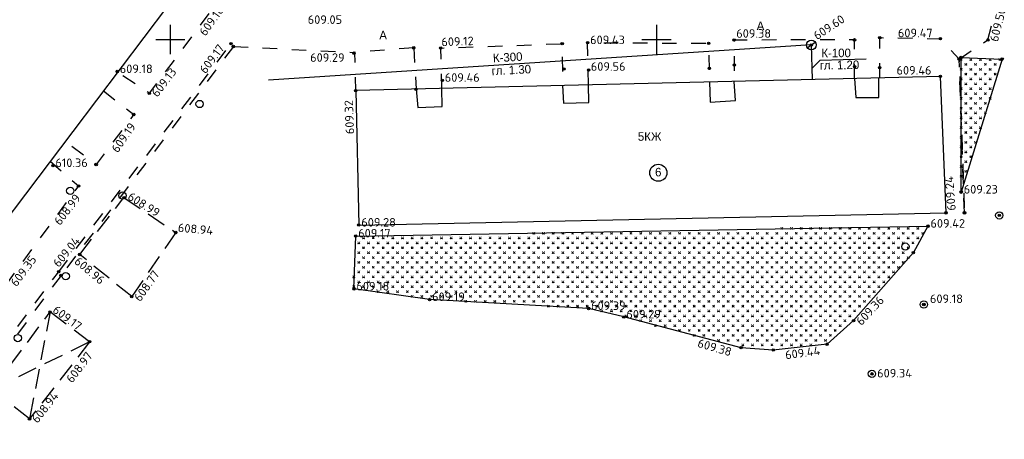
# Model space of a CAD drawing. Header units: metres. Extents: x 550378 to 551400, y 4595394 to 4596257.
# Tile 15 of 43: x 550735 to 550836, y 4595659 to 4595702. Entities that reach past the tile are written whole.
import ezdxf

# ---------------------------------------------------------------- set-up
doc = ezdxf.new("R2010")
doc.units = ezdxf.units.M
doc.header["$PDMODE"] = 32
doc.header["$PDSIZE"] = 0.25
doc.linetypes.add('Д_ТРОТ_ТРУБА', pattern=[3, 1.5, -1.5])
doc.linetypes.add('НАВЕС_ОПОРЫ', pattern=[3, 2, -1])
for name, color, linetype in [('(001) Сетка', 92, 'Continuous'), ('(003) Пункты', 7, 'Continuous'), ('(007) Здания', 7, 'Continuous'), ('(011) Колодцы', 7, 'Continuous'), ('(017) Канализация', 32, 'KANALIS_K_1'), ('(025) Дорога', 7, 'Continuous'), ('(036) Растительность', 7, 'Continuous'), ('(038) Деревья', 7, 'Continuous')]:
    doc.layers.add(name, color=color, linetype=linetype)
doc.styles.add('BM-431', font='txt')
doc.styles.add('D-431', font='txt')
doc.styles.add('P-131', font='txt')
doc.styles.add('S', font='txtwr', dxfattribs={"oblique": 15})
doc.styles.get("Standard").update_dxf_attribs({"font": 'simplex.shx'})
doc.linetypes.add('KANALIS_K', pattern='A,1,["<",Standard,S=1.8,R=0,X=-0.9,Y=-0.9],3,-1,["К",Standard,S=1.8,R=0,X=-0.9,Y=-0.9],-1,10', length=16)
doc.linetypes.add('KANALIS_K_1', pattern='A,1,[">",Standard,S=1.8,R=0,X=-0.9,Y=-0.9],3,-1,["К",Standard,S=1.8,R=0,X=-0.9,Y=-0.9],-1,10', length=16)
doc.linetypes.add('KANALIS_KN', pattern='A,1,["<",Standard,S=1.8,R=0,X=-0.9,Y=-0.9],3,-1,["КН",Standard,S=1.8,R=0,X=-0.9,Y=-0.9],-3,10', length=18)

# ---------------------------------------------------------------- blocks, each defined once
blk = doc.blocks.new('1_416')
at = {"linetype": 'Continuous', "lineweight": 0}
h = blk.add_hatch(color=7, dxfattribs=at)
edge = h.paths.add_edge_path()
edge.add_arc((-0.4, 0.19), 0.075, 0, 360)
h = blk.add_hatch(color=7, dxfattribs=at)
edge = h.paths.add_edge_path()
edge.add_arc((0.45, 0.19), 0.075, 0, 360)
at = {"color": 7, "linetype": 'Continuous', "lineweight": 0, "flags": 128}
blk.add_lwpolyline([(-0.48, 1.12), (0.02, 0.12), (0.52, 1.12)], dxfattribs=at)
at = {"color": 7, "linetype": 'Continuous', "lineweight": 0}
for centre in [(-0.4, 0.19), (0.45, 0.19)]:
    blk.add_circle(centre, 0.075, dxfattribs=at)
blk = doc.blocks.new('I01171')
blk.add_line((-0.722283, 0.697501), (0.702286, -0.69785))
blk.add_circle((0, 0), 1)
at = {"color": 4, "style": 'S', "oblique": 15}
blk.add_attdef('Z', (1.616431, -1.093486), '', height=2, dxfattribs=at)
blk = doc.blocks.new('d')
at = {"layer": '(038) Деревья'}
blk.add_ellipse((0, 0), major_axis=(0.265, 0.265), ratio=1, start_param=5.497787, end_param=11.780972, dxfattribs=at)

msp = doc.modelspace()

# ---------------------------------------------------------------- linework, layer by layer
at = {"layer": '(001) Сетка'}
for p, q in [((550750, 4595701.5), (550750, 4595698.5)), ((550800, 4595701.5), (550800, 4595698.5)), ((550748.5, 4595700), (550751.5, 4595700)), ((550798.5, 4595700), (550801.5, 4595700))]:
    msp.add_line(p, q, dxfattribs=at)
at = {"layer": '(003) Пункты', "color": 7}
for p in [(550807.98, 4595699.94, 609.38), (550820.36, 4595699.96, 609.46), (550822.96, 4595700.19, 609.43), (550829.19, 4595700.08, 609.47), (550834.08, 4595699.96, 609.5), (550756.25, 4595699.56, 609.17), (550756.49, 4595699.28, 609.14), (550775.03, 4595699.14, 609.35), (550777.81, 4595699.12, 609.12), (550790.3, 4595699.56, 609.42), (550792.91, 4595699.67, 609.43), (550805.35, 4595699.61, 609.4), (550815.91, 4595699.44, 612.07), (550815.91, 4595699.44, 609.59), (550768.88, 4595698.59, 609.29), (550831.12, 4595697.99, 609.53), (550831.32, 4595698.15, 609.5), (550835.54, 4595697.98, 609.58), (550790.49, 4595696.97, 609.41), (550793.02, 4595696.87, 609.56), (550805.43, 4595697.03, 609.52), (550808.01, 4595697.38, 609.41), (550820.37, 4595697.2, 609.48), (550822.94, 4595697.1, 609.49), (550744.54, 4595696.71, 609.18), (550829.19, 4595696.21, 609.46), (550775.27, 4595694.87, 609.4), (550777.96, 4595695.8, 609.46), (550747.84, 4595694.47, 609.13), (550769.06, 4595694.75, 609.32), (550746.23, 4595692.29, 609.19), (550737.93, 4595687.04, 610.36), (550742.37, 4595687.15, 609.14), (550740.56, 4595684.95, 608.99), (550745.23, 4595683.75, 608.99), (550831.33, 4595684.31, 609.23), (550829.78, 4595682.18, 609.24), (550831.67, 4595682.18, 609.29), (550835.25, 4595681.92, 609.11), (550769.38, 4595680.92, 609.28), (550827.91, 4595680.81, 609.42), (550750.56, 4595680.16, 608.94), (550769.06, 4595679.8, 609.17), (550740.68, 4595677.9, 608.96), (550826.41, 4595678.09, 609.16), (550738.52, 4595676.13, 609.04), (550738.76, 4595675.74, 609.06), (550746.03, 4595673.57, 608.77), (550768.88, 4595674.36, 609.18), (550776.66, 4595673.27, 609.19), (550827.49, 4595672.76, 609.18), (550737.63, 4595671.99, 609.18), (550793.01, 4595672.35, 609.39), (550796.64, 4595671.48, 609.29), (550820.26, 4595671.11, 609.36), (550741.7, 4595668.94, 608.98), (550817.54, 4595668.68, 609.44), (550808.7, 4595668.32, 609.38), (550812.01, 4595668.08, 609.43), (550822.15, 4595665.63, 609.34), (550735.52, 4595661.01, 608.94)]:
    msp.add_point(p, dxfattribs=at)
at = {"layer": '(007) Здания', "flags": 128}
for points in [[(550722.93, 4595668.01), (550752.17, 4595706.69), (550761.33, 4595718.25), (550760.35, 4595719), (550762.03, 4595721.15), (550752.05, 4595729.58), (550750.06, 4595727.23)], [(550769.38, 4595680.92), (550829.78, 4595682.18), (550829.19, 4595696.21), (550769.06, 4595694.75), (550769.38, 4595680.92)], [(550820.35, 4595696), (550820.48, 4595694.03), (550822.86, 4595694.02), (550822.87, 4595696.05)], [(550775.27, 4595694.9), (550775.44, 4595693.02), (550777.97, 4595693.11), (550777.92, 4595694.96)], [(550790.32, 4595695.26), (550790.43, 4595693.44), (550793.04, 4595693.51), (550793, 4595695.33)], [(550805.44, 4595695.63), (550805.51, 4595693.57), (550808.13, 4595693.73), (550808, 4595695.69)]]:
    msp.add_lwpolyline(points, dxfattribs=at)
at = {"layer": '(007) Здания', "linetype": 'НАВЕС_ОПОРЫ'}
msp.add_lwpolyline([(550746.03, 4595673.57), (550740.68, 4595677.9), (550745.23, 4595683.75), (550750.56, 4595680.16)], close=True, dxfattribs=at)
msp.add_lwpolyline([(550731.71, 4595664.05), (550741.7, 4595668.94), (550735.52, 4595661.01), (550731.71, 4595664.05), (550737.63, 4595671.99), (550735.52, 4595661.01)], dxfattribs=at)
at = {"layer": '(007) Здания', "linetype": 'НАВЕС_ОПОРЫ', "flags": 128}
msp.add_lwpolyline([(550741.7, 4595668.94), (550737.63, 4595671.99)], dxfattribs=at)
at = {"layer": '(007) Здания'}
msp.add_circle((550800.18, 4595686.3), 0.88, dxfattribs=at)
at = {"layer": '(017) Канализация', "linetype": 'KANALIS_K', "flags": 128}
msp.add_lwpolyline([(550815.91, 4595699.44), (550760.08, 4595695.81)], dxfattribs=at)
at = {"layer": '(017) Канализация', "linetype": 'KANALIS_KN', "flags": 128}
msp.add_lwpolyline([(550815.91, 4595699.44), (550816, 4595695.89)], dxfattribs=at)
at = {"layer": '(017) Канализация', "color": 0, "linetype": 'Continuous', "ltscale": 0.5, "flags": 128}
msp.add_lwpolyline([(550815.97, 4595697.03), (550816.84, 4595697.86), (550821.57, 4595698.01)], dxfattribs=at)
at = {"layer": '(025) Дорога', "linetype": 'Д_ТРОТ_ТРУБА', "flags": 128}
for points in [[(550834.08, 4595699.96), (550839.24, 4595720.52)], [(550752.22, 4595706.76), (550755.26, 4595704.4), (550747.84, 4595694.47), (550744.57, 4595696.64)], [(550822.96, 4595696.06), (550822.96, 4595700.19), (550829.19, 4595700.08), (550831.12, 4595697.99), (550831.67, 4595682.18)], [(550738.52, 4595676.13), (550756.25, 4595699.56)], [(550756.49, 4595699.28), (550738.76, 4595675.74)], [(550756.49, 4595699.28), (550768.94, 4595698.66), (550769.03, 4595694.74)], [(550775.03, 4595699.14), (550768.94, 4595698.66)], [(550775.03, 4595699.14), (550775.27, 4595694.9)], [(550777.91, 4595694.96), (550777.81, 4595699.12), (550790.3, 4595699.56), (550790.32, 4595695.26)], [(550793, 4595695.33), (550792.91, 4595699.67), (550805.35, 4595699.61), (550805.44, 4595695.63)], [(550820.35, 4595696), (550820.36, 4595699.96), (550807.98, 4595699.94), (550808, 4595695.69)], [(550831.12, 4595697.99), (550834.08, 4595699.96)], [(550831.67, 4595682.18), (550831.12, 4595697.99)], [(550743.11, 4595694.71), (550746.23, 4595692.29), (550742.37, 4595687.15), (550739.19, 4595689.52)], [(550737.65, 4595687.49), (550740.56, 4595684.95), (550733.25, 4595675.02), (550730, 4595677.36)], [(550710.98, 4595639.23), (550738.52, 4595676.13)], [(550738.76, 4595675.74), (550711.39, 4595638.96)]]:
    msp.add_lwpolyline(points, dxfattribs=at)
for points in [[(550831.33, 4595684.31), (550831.32, 4595698.15), (550835.54, 4595697.98)], [(550776.66, 4595673.27), (550768.88, 4595674.36), (550769.06, 4595679.8), (550827.91, 4595680.81), (550826.41, 4595678.09), (550820.26, 4595671.11), (550817.54, 4595668.68), (550812.01, 4595668.08), (550808.7, 4595668.32), (550796.64, 4595671.48), (550793.01, 4595672.35)]]:
    msp.add_lwpolyline(points, close=True)

# ---------------------------------------------------------------- block references
at = {"layer": '(011) Колодцы', "color": 30, "true_color": 0xf8991e, "xscale": 0.4999999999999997, "yscale": 0.4999999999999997, "zscale": 0.4999999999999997, "rotation": 78.81957851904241}
msp.add_blockref('I01171', (550815.91, 4595699.44, 609.59), dxfattribs=at)
at = {"layer": '(036) Растительность', "lineweight": 0, "xscale": 0.2, "yscale": 0.2}
for p in [(550831.31, 4595697.83), (550832.31, 4595697.83), (550833.31, 4595697.83), (550834.31, 4595697.83), (550835.31, 4595697.83), (550831.31, 4595696.83), (550831.81, 4595697.33), (550832.31, 4595696.83), (550832.81, 4595697.33), (550833.31, 4595696.83), (550833.81, 4595697.33), (550834.31, 4595696.83), (550834.81, 4595697.33), (550831.31, 4595695.83), (550831.81, 4595696.33), (550832.31, 4595695.83), (550832.81, 4595696.33), (550833.31, 4595695.83), (550833.81, 4595696.33), (550834.31, 4595695.83), (550834.81, 4595696.33), (550831.31, 4595694.83), (550831.81, 4595695.33), (550832.31, 4595694.83), (550832.81, 4595695.33), (550833.31, 4595694.83), (550833.81, 4595695.33), (550834.31, 4595694.83), (550831.31, 4595693.83), (550831.81, 4595694.33), (550832.31, 4595693.83), (550832.81, 4595694.33), (550833.31, 4595693.83), (550833.81, 4595694.33), (550834.31, 4595693.83), (550831.31, 4595692.83), (550831.81, 4595693.33), (550832.31, 4595692.83), (550832.81, 4595693.33), (550833.31, 4595692.83), (550833.81, 4595693.33), (550831.31, 4595691.83), (550831.81, 4595692.33), (550832.31, 4595691.83), (550832.81, 4595692.33), (550833.31, 4595691.83), (550833.81, 4595692.33), (550831.31, 4595690.83), (550831.81, 4595691.33), (550832.31, 4595690.83), (550832.81, 4595691.33), (550833.31, 4595690.83), (550831.31, 4595689.83), (550831.81, 4595690.33), (550832.31, 4595689.83), (550832.81, 4595690.33), (550831.31, 4595688.83), (550831.81, 4595689.33), (550832.31, 4595688.83), (550832.81, 4595689.33), (550831.31, 4595687.83), (550831.81, 4595688.33), (550832.31, 4595687.83), (550831.31, 4595686.83), (550831.81, 4595687.33), (550831.31, 4595685.83), (550831.81, 4595686.33), (550787.37, 4595679.98), (550788.37, 4595679.98), (550789.37, 4595679.98), (550790.37, 4595679.98), (550791.37, 4595679.98), (550792.37, 4595679.98), (550793.37, 4595679.98), (550794.37, 4595679.98), (550795.37, 4595679.98), (550796.37, 4595679.98), (550797.37, 4595679.98), (550798.37, 4595679.98), (550799.37, 4595679.98), (550800.37, 4595679.98), (550801.37, 4595679.98), (550802.37, 4595679.98), (550803.37, 4595679.98), (550804.37, 4595679.98), (550805.37, 4595679.98), (550806.37, 4595679.98), (550807.37, 4595679.98), (550808.37, 4595679.98), (550809.37, 4595679.98), (550810.37, 4595679.98), (550811.37, 4595679.98), (550812.37, 4595679.98), (550812.87, 4595680.48), (550813.37, 4595679.98), (550813.87, 4595680.48), (550814.37, 4595679.98), (550814.87, 4595680.48), (550815.37, 4595679.98), (550815.87, 4595680.48), (550816.37, 4595679.98), (550816.87, 4595680.48), (550817.37, 4595679.98), (550817.87, 4595680.48), (550818.37, 4595679.98), (550818.87, 4595680.48), (550819.37, 4595679.98), (550819.87, 4595680.48), (550820.37, 4595679.98), (550820.87, 4595680.48), (550821.37, 4595679.98), (550821.87, 4595680.48), (550822.37, 4595679.98), (550822.87, 4595680.48), (550823.37, 4595679.98), (550823.87, 4595680.48), (550824.37, 4595679.98), (550824.87, 4595680.48), (550825.37, 4595679.98), (550825.87, 4595680.48), (550826.37, 4595679.98), (550826.87, 4595680.48), (550827.37, 4595679.98), (550769.37, 4595678.98), (550769.87, 4595679.48), (550770.37, 4595678.98), (550770.87, 4595679.48), (550771.37, 4595678.98), (550771.87, 4595679.48), (550772.37, 4595678.98), (550772.87, 4595679.48), (550773.37, 4595678.98), (550773.87, 4595679.48), (550774.37, 4595678.98), (550774.87, 4595679.48), (550775.37, 4595678.98), (550775.87, 4595679.48), (550776.37, 4595678.98), (550776.87, 4595679.48), (550777.37, 4595678.98), (550777.87, 4595679.48), (550778.37, 4595678.98), (550778.87, 4595679.48), (550779.37, 4595678.98), (550779.87, 4595679.48), (550780.37, 4595678.98), (550780.87, 4595679.48), (550781.37, 4595678.98), (550781.87, 4595679.48), (550782.37, 4595678.98), (550782.87, 4595679.48), (550783.37, 4595678.98), (550783.87, 4595679.48), (550784.37, 4595678.98), (550784.87, 4595679.48), (550785.37, 4595678.98), (550785.87, 4595679.48), (550786.37, 4595678.98), (550786.87, 4595679.48), (550787.37, 4595678.98), (550787.87, 4595679.48), (550788.37, 4595678.98), (550788.87, 4595679.48), (550789.37, 4595678.98), (550789.87, 4595679.48), (550790.37, 4595678.98), (550790.87, 4595679.48), (550791.37, 4595678.98), (550791.87, 4595679.48), (550792.37, 4595678.98), (550792.87, 4595679.48), (550793.37, 4595678.98), (550793.87, 4595679.48), (550794.37, 4595678.98), (550794.87, 4595679.48), (550795.37, 4595678.98), (550795.87, 4595679.48), (550796.37, 4595678.98), (550796.87, 4595679.48), (550797.37, 4595678.98), (550797.87, 4595679.48), (550798.37, 4595678.98), (550798.87, 4595679.48), (550799.37, 4595678.98), (550799.87, 4595679.48), (550800.37, 4595678.98), (550800.87, 4595679.48), (550801.37, 4595678.98), (550801.87, 4595679.48), (550802.37, 4595678.98), (550802.87, 4595679.48), (550803.37, 4595678.98), (550803.87, 4595679.48), (550804.37, 4595678.98), (550804.87, 4595679.48), (550805.37, 4595678.98), (550805.87, 4595679.48), (550806.37, 4595678.98), (550806.87, 4595679.48), (550807.37, 4595678.98), (550807.87, 4595679.48), (550808.37, 4595678.98), (550808.87, 4595679.48), (550809.37, 4595678.98), (550809.87, 4595679.48), (550810.37, 4595678.98), (550810.87, 4595679.48), (550811.37, 4595678.98), (550811.87, 4595679.48), (550812.37, 4595678.98), (550812.87, 4595679.48), (550813.37, 4595678.98), (550813.87, 4595679.48), (550814.37, 4595678.98), (550814.87, 4595679.48), (550815.37, 4595678.98), (550815.87, 4595679.48), (550816.37, 4595678.98), (550816.87, 4595679.48), (550817.37, 4595678.98), (550817.87, 4595679.48), (550818.37, 4595678.98), (550818.87, 4595679.48), (550819.37, 4595678.98), (550819.87, 4595679.48), (550820.37, 4595678.98), (550820.87, 4595679.48), (550821.37, 4595678.98), (550821.87, 4595679.48), (550822.37, 4595678.98), (550822.87, 4595679.48), (550823.37, 4595678.98), (550823.87, 4595679.48), (550824.37, 4595678.98), (550824.87, 4595679.48), (550825.37, 4595678.98), (550825.87, 4595679.48), (550826.37, 4595678.98), (550826.87, 4595679.48), (550769.37, 4595677.98), (550769.87, 4595678.48), (550769.87, 4595677.48), (550770.37, 4595677.98), (550770.87, 4595678.48), (550770.87, 4595677.48), (550771.37, 4595677.98), (550771.87, 4595678.48), (550771.87, 4595677.48), (550772.37, 4595677.98), (550772.87, 4595678.48), (550772.87, 4595677.48), (550773.37, 4595677.98), (550773.87, 4595678.48), (550773.87, 4595677.48), (550774.37, 4595677.98), (550774.87, 4595678.48), (550774.87, 4595677.48), (550775.37, 4595677.98), (550775.87, 4595678.48), (550775.87, 4595677.48), (550776.37, 4595677.98), (550776.87, 4595678.48), (550776.87, 4595677.48), (550777.37, 4595677.98), (550777.87, 4595678.48), (550777.87, 4595677.48), (550778.37, 4595677.98), (550778.87, 4595678.48), (550778.87, 4595677.48), (550779.37, 4595677.98), (550779.87, 4595678.48), (550779.87, 4595677.48), (550780.37, 4595677.98), (550780.87, 4595678.48), (550780.87, 4595677.48), (550781.37, 4595677.98), (550781.87, 4595678.48), (550781.87, 4595677.48), (550782.37, 4595677.98), (550782.87, 4595678.48), (550782.87, 4595677.48), (550783.37, 4595677.98), (550783.87, 4595678.48), (550783.87, 4595677.48), (550784.37, 4595677.98), (550784.87, 4595678.48), (550784.87, 4595677.48), (550785.37, 4595677.98), (550785.87, 4595678.48), (550785.87, 4595677.48), (550786.37, 4595677.98), (550786.87, 4595678.48), (550786.87, 4595677.48), (550787.37, 4595677.98), (550787.87, 4595678.48), (550787.87, 4595677.48), (550788.37, 4595677.98), (550788.87, 4595678.48), (550788.87, 4595677.48), (550789.37, 4595677.98), (550789.87, 4595678.48), (550789.87, 4595677.48), (550790.37, 4595677.98), (550790.87, 4595678.48), (550790.87, 4595677.48), (550791.37, 4595677.98), (550791.87, 4595678.48), (550791.87, 4595677.48), (550792.37, 4595677.98), (550792.87, 4595678.48), (550792.87, 4595677.48), (550793.37, 4595677.98), (550793.87, 4595678.48), (550793.87, 4595677.48), (550794.37, 4595677.98), (550794.87, 4595678.48), (550794.87, 4595677.48), (550795.37, 4595677.98), (550795.87, 4595678.48), (550795.87, 4595677.48), (550796.37, 4595677.98), (550796.87, 4595678.48), (550796.87, 4595677.48), (550797.37, 4595677.98), (550797.87, 4595678.48), (550797.87, 4595677.48), (550798.37, 4595677.98), (550798.87, 4595678.48), (550798.87, 4595677.48), (550799.37, 4595677.98), (550799.87, 4595678.48), (550799.87, 4595677.48), (550800.37, 4595677.98), (550800.87, 4595678.48), (550800.87, 4595677.48), (550801.37, 4595677.98), (550801.87, 4595678.48), (550801.87, 4595677.48), (550802.37, 4595677.98), (550802.87, 4595678.48), (550802.87, 4595677.48), (550803.37, 4595677.98), (550803.87, 4595678.48), (550803.87, 4595677.48), (550804.37, 4595677.98), (550804.87, 4595678.48), (550804.87, 4595677.48), (550805.37, 4595677.98), (550805.87, 4595678.48), (550805.87, 4595677.48), (550806.37, 4595677.98), (550806.87, 4595678.48), (550806.87, 4595677.48), (550807.37, 4595677.98), (550807.87, 4595678.48), (550807.87, 4595677.48), (550808.37, 4595677.98), (550808.87, 4595678.48), (550808.87, 4595677.48), (550809.37, 4595677.98), (550809.87, 4595678.48), (550809.87, 4595677.48), (550810.37, 4595677.98), (550810.87, 4595678.48), (550810.87, 4595677.48), (550811.37, 4595677.98), (550811.87, 4595678.48), (550811.87, 4595677.48), (550812.37, 4595677.98), (550812.87, 4595678.48), (550812.87, 4595677.48), (550813.37, 4595677.98), (550813.87, 4595678.48), (550813.87, 4595677.48), (550814.37, 4595677.98), (550814.87, 4595678.48), (550814.87, 4595677.48), (550815.37, 4595677.98), (550815.87, 4595678.48), (550815.87, 4595677.48), (550816.37, 4595677.98), (550816.87, 4595678.48), (550816.87, 4595677.48), (550817.37, 4595677.98), (550817.87, 4595678.48), (550817.87, 4595677.48), (550818.37, 4595677.98), (550818.87, 4595678.48), (550818.87, 4595677.48), (550819.37, 4595677.98), (550819.87, 4595678.48), (550819.87, 4595677.48), (550820.37, 4595677.98), (550820.87, 4595678.48), (550820.87, 4595677.48), (550821.37, 4595677.98), (550821.87, 4595678.48), (550821.87, 4595677.48), (550822.37, 4595677.98), (550822.87, 4595678.48), (550822.87, 4595677.48), (550823.37, 4595677.98), (550823.87, 4595678.48), (550823.87, 4595677.48), (550824.37, 4595677.98), (550824.87, 4595678.48), (550824.87, 4595677.48), (550825.37, 4595677.98), (550825.87, 4595678.48), (550825.87, 4595677.48), (550826.37, 4595677.98), (550769.37, 4595676.98), (550769.87, 4595676.48), (550770.37, 4595676.98), (550770.87, 4595676.48), (550771.37, 4595676.98), (550771.87, 4595676.48), (550772.37, 4595676.98), (550772.87, 4595676.48), (550773.37, 4595676.98), (550773.87, 4595676.48), (550774.37, 4595676.98), (550774.87, 4595676.48), (550775.37, 4595676.98), (550775.87, 4595676.48), (550776.37, 4595676.98), (550776.87, 4595676.48), (550777.37, 4595676.98), (550777.87, 4595676.48), (550778.37, 4595676.98), (550778.87, 4595676.48), (550779.37, 4595676.98), (550779.87, 4595676.48), (550780.37, 4595676.98), (550780.87, 4595676.48), (550781.37, 4595676.98), (550781.87, 4595676.48), (550782.37, 4595676.98), (550782.87, 4595676.48), (550783.37, 4595676.98), (550783.87, 4595676.48), (550784.37, 4595676.98), (550784.87, 4595676.48), (550785.37, 4595676.98), (550785.87, 4595676.48), (550786.37, 4595676.98), (550786.87, 4595676.48), (550787.37, 4595676.98), (550787.87, 4595676.48), (550788.37, 4595676.98), (550788.87, 4595676.48), (550789.37, 4595676.98), (550789.87, 4595676.48), (550790.37, 4595676.98), (550790.87, 4595676.48), (550791.37, 4595676.98), (550791.87, 4595676.48), (550792.37, 4595676.98), (550792.87, 4595676.48), (550793.37, 4595676.98), (550793.87, 4595676.48), (550794.37, 4595676.98), (550794.87, 4595676.48), (550795.37, 4595676.98), (550795.87, 4595676.48), (550796.37, 4595676.98), (550796.87, 4595676.48), (550797.37, 4595676.98), (550797.87, 4595676.48), (550798.37, 4595676.98), (550798.87, 4595676.48), (550799.37, 4595676.98), (550799.87, 4595676.48), (550800.37, 4595676.98), (550800.87, 4595676.48), (550801.37, 4595676.98), (550801.87, 4595676.48), (550802.37, 4595676.98), (550802.87, 4595676.48), (550803.37, 4595676.98), (550803.87, 4595676.48), (550804.37, 4595676.98), (550804.87, 4595676.48), (550805.37, 4595676.98), (550805.87, 4595676.48), (550806.37, 4595676.98), (550806.87, 4595676.48), (550807.37, 4595676.98), (550807.87, 4595676.48), (550808.37, 4595676.98), (550808.87, 4595676.48), (550809.37, 4595676.98), (550809.87, 4595676.48), (550810.37, 4595676.98), (550810.87, 4595676.48), (550811.37, 4595676.98), (550811.87, 4595676.48), (550812.37, 4595676.98), (550812.87, 4595676.48), (550813.37, 4595676.98), (550813.87, 4595676.48), (550814.37, 4595676.98), (550814.87, 4595676.48), (550815.37, 4595676.98), (550815.87, 4595676.48), (550816.37, 4595676.98), (550816.87, 4595676.48), (550817.37, 4595676.98), (550817.87, 4595676.48), (550818.37, 4595676.98), (550818.87, 4595676.48), (550819.37, 4595676.98), (550819.87, 4595676.48), (550820.37, 4595676.98), (550820.87, 4595676.48), (550821.37, 4595676.98), (550821.87, 4595676.48), (550822.37, 4595676.98), (550822.87, 4595676.48), (550823.37, 4595676.98), (550823.87, 4595676.48), (550824.37, 4595676.98), (550824.87, 4595676.48), (550825.37, 4595676.98), (550768.87, 4595675.48), (550769.37, 4595675.98), (550769.87, 4595675.48), (550770.37, 4595675.98), (550770.87, 4595675.48), (550771.37, 4595675.98), (550771.87, 4595675.48), (550772.37, 4595675.98), (550772.87, 4595675.48), (550773.37, 4595675.98), (550773.87, 4595675.48), (550774.37, 4595675.98), (550774.87, 4595675.48), (550775.37, 4595675.98), (550775.87, 4595675.48), (550776.37, 4595675.98), (550776.87, 4595675.48), (550777.37, 4595675.98), (550777.87, 4595675.48), (550778.37, 4595675.98), (550778.87, 4595675.48), (550779.37, 4595675.98), (550779.87, 4595675.48), (550780.37, 4595675.98), (550780.87, 4595675.48), (550781.37, 4595675.98), (550781.87, 4595675.48), (550782.37, 4595675.98), (550782.87, 4595675.48), (550783.37, 4595675.98), (550783.87, 4595675.48), (550784.37, 4595675.98), (550784.87, 4595675.48), (550785.37, 4595675.98), (550785.87, 4595675.48), (550786.37, 4595675.98), (550786.87, 4595675.48), (550787.37, 4595675.98), (550787.87, 4595675.48), (550788.37, 4595675.98), (550788.87, 4595675.48), (550789.37, 4595675.98), (550789.87, 4595675.48), (550790.37, 4595675.98), (550790.87, 4595675.48), (550791.37, 4595675.98), (550791.87, 4595675.48), (550792.37, 4595675.98), (550792.87, 4595675.48), (550793.37, 4595675.98), (550793.87, 4595675.48), (550794.37, 4595675.98), (550794.87, 4595675.48), (550795.37, 4595675.98), (550795.87, 4595675.48), (550796.37, 4595675.98), (550796.87, 4595675.48), (550797.37, 4595675.98), (550797.87, 4595675.48), (550798.37, 4595675.98), (550798.87, 4595675.48), (550799.37, 4595675.98), (550799.87, 4595675.48), (550800.37, 4595675.98), (550800.87, 4595675.48), (550801.37, 4595675.98), (550801.87, 4595675.48), (550802.37, 4595675.98), (550802.87, 4595675.48), (550803.37, 4595675.98), (550803.87, 4595675.48), (550804.37, 4595675.98), (550804.87, 4595675.48), (550805.37, 4595675.98), (550805.87, 4595675.48), (550806.37, 4595675.98), (550806.87, 4595675.48), (550807.87, 4595675.48), (550808.37, 4595675.98), (550808.87, 4595675.48), (550809.37, 4595675.98), (550809.87, 4595675.48), (550810.37, 4595675.98), (550810.87, 4595675.48), (550811.37, 4595675.98), (550811.87, 4595675.48), (550812.37, 4595675.98), (550812.87, 4595675.48), (550813.37, 4595675.98), (550813.87, 4595675.48), (550814.37, 4595675.98), (550814.87, 4595675.48), (550815.37, 4595675.98), (550815.87, 4595675.48), (550816.37, 4595675.98), (550816.87, 4595675.48), (550817.37, 4595675.98), (550817.87, 4595675.48), (550818.37, 4595675.98), (550818.87, 4595675.48), (550819.37, 4595675.98), (550819.87, 4595675.48), (550820.37, 4595675.98), (550820.87, 4595675.48), (550821.37, 4595675.98), (550821.87, 4595675.48), (550822.37, 4595675.98), (550822.87, 4595675.48), (550823.37, 4595675.98), (550823.87, 4595675.48), (550824.37, 4595675.98), (550768.87, 4595674.48), (550769.37, 4595674.98), (550769.87, 4595674.48), (550770.37, 4595674.98), (550770.87, 4595674.48), (550771.37, 4595674.98), (550771.87, 4595674.48), (550772.37, 4595674.98), (550772.87, 4595674.48), (550773.37, 4595674.98), (550773.87, 4595674.48), (550774.37, 4595674.98), (550774.87, 4595674.48), (550775.37, 4595674.98), (550775.87, 4595674.48), (550776.37, 4595674.98), (550776.87, 4595674.48), (550777.37, 4595674.98), (550777.87, 4595674.48), (550778.37, 4595674.98), (550778.87, 4595674.48), (550779.37, 4595674.98), (550779.87, 4595674.48), (550780.37, 4595674.98), (550780.87, 4595674.48), (550781.37, 4595674.98), (550781.87, 4595674.48), (550782.37, 4595674.98), (550782.87, 4595674.48), (550783.37, 4595674.98), (550783.87, 4595674.48), (550784.37, 4595674.98), (550784.87, 4595674.48), (550785.37, 4595674.98), (550785.87, 4595674.48), (550786.37, 4595674.98), (550786.87, 4595674.48), (550787.37, 4595674.98), (550787.87, 4595674.48), (550788.37, 4595674.98), (550788.87, 4595674.48), (550789.37, 4595674.98), (550789.87, 4595674.48), (550790.37, 4595674.98), (550790.87, 4595674.48), (550791.37, 4595674.98), (550791.87, 4595674.48), (550792.37, 4595674.98), (550792.87, 4595674.48), (550793.37, 4595674.98), (550793.87, 4595674.48), (550794.37, 4595674.98), (550794.87, 4595674.48), (550795.37, 4595674.98), (550795.87, 4595674.48), (550796.37, 4595674.98), (550796.87, 4595674.48), (550797.37, 4595674.98), (550797.87, 4595674.48), (550798.37, 4595674.98), (550798.87, 4595674.48), (550799.37, 4595674.98), (550799.87, 4595674.48), (550800.37, 4595674.98), (550800.87, 4595674.48), (550801.37, 4595674.98), (550801.87, 4595674.48), (550802.37, 4595674.98), (550802.87, 4595674.48), (550803.37, 4595674.98), (550803.87, 4595674.48), (550804.37, 4595674.98), (550804.87, 4595674.48), (550805.37, 4595674.98), (550805.87, 4595674.48), (550806.37, 4595674.98), (550807.87, 4595674.48), (550808.37, 4595674.98), (550808.87, 4595674.48), (550809.37, 4595674.98), (550809.87, 4595674.48), (550810.37, 4595674.98), (550810.87, 4595674.48), (550811.37, 4595674.98), (550811.87, 4595674.48), (550812.37, 4595674.98), (550812.87, 4595674.48), (550813.37, 4595674.98), (550813.87, 4595674.48), (550814.37, 4595674.98), (550814.87, 4595674.48), (550815.37, 4595674.98), (550815.87, 4595674.48), (550816.37, 4595674.98), (550816.87, 4595674.48), (550817.37, 4595674.98), (550817.87, 4595674.48), (550818.37, 4595674.98), (550818.87, 4595674.48), (550819.37, 4595674.98), (550819.87, 4595674.48), (550820.37, 4595674.98), (550820.87, 4595674.48), (550821.37, 4595674.98), (550821.87, 4595674.48), (550822.37, 4595674.98), (550822.87, 4595674.48), (550823.37, 4595674.98), (550771.37, 4595673.98), (550772.37, 4595673.98), (550773.37, 4595673.98), (550774.37, 4595673.98), (550774.87, 4595673.48), (550775.37, 4595673.98), (550775.87, 4595673.48), (550776.37, 4595673.98), (550776.87, 4595673.48), (550777.37, 4595673.98), (550777.87, 4595673.48), (550778.37, 4595673.98), (550778.87, 4595673.48), (550779.37, 4595673.98), (550779.87, 4595673.48), (550780.37, 4595673.98), (550780.87, 4595673.48), (550781.37, 4595673.98), (550781.87, 4595673.48), (550782.37, 4595673.98), (550782.87, 4595673.48), (550783.37, 4595673.98), (550783.87, 4595673.48), (550784.37, 4595673.98), (550784.87, 4595673.48), (550785.37, 4595673.98), (550785.87, 4595673.48), (550786.37, 4595673.98), (550786.87, 4595673.48), (550787.37, 4595673.98), (550787.87, 4595673.48), (550788.37, 4595673.98), (550788.87, 4595673.48), (550789.37, 4595673.98), (550789.87, 4595673.48), (550790.37, 4595673.98), (550790.87, 4595673.48), (550791.37, 4595673.98), (550791.87, 4595673.48), (550792.37, 4595673.98), (550792.87, 4595673.48), (550793.37, 4595673.98), (550793.87, 4595673.48), (550794.37, 4595673.98), (550794.87, 4595673.48), (550795.37, 4595673.98), (550795.87, 4595673.48), (550796.37, 4595673.98), (550796.87, 4595673.48), (550797.37, 4595673.98), (550797.87, 4595673.48), (550798.37, 4595673.98), (550798.87, 4595673.48), (550799.37, 4595673.98), (550799.87, 4595673.48), (550800.37, 4595673.98), (550800.87, 4595673.48), (550801.37, 4595673.98), (550801.87, 4595673.48), (550802.37, 4595673.98), (550802.87, 4595673.48), (550803.37, 4595673.98), (550803.87, 4595673.48), (550804.37, 4595673.98), (550804.87, 4595673.48), (550805.37, 4595673.98), (550805.87, 4595673.48), (550806.37, 4595673.98), (550806.87, 4595673.48), (550807.37, 4595673.98), (550807.87, 4595673.48), (550808.37, 4595673.98), (550808.87, 4595673.48), (550809.37, 4595673.98), (550809.87, 4595673.48), (550810.37, 4595673.98), (550810.87, 4595673.48), (550811.37, 4595673.98), (550811.87, 4595673.48), (550812.37, 4595673.98), (550812.87, 4595673.48), (550813.37, 4595673.98), (550813.87, 4595673.48), (550814.37, 4595673.98), (550814.87, 4595673.48), (550815.37, 4595673.98), (550815.87, 4595673.48), (550816.37, 4595673.98), (550816.87, 4595673.48), (550817.37, 4595673.98), (550817.87, 4595673.48), (550818.37, 4595673.98), (550818.87, 4595673.48), (550819.37, 4595673.98), (550819.87, 4595673.48), (550820.37, 4595673.98), (550820.87, 4595673.48), (550821.37, 4595673.98), (550821.87, 4595673.48), (550822.37, 4595673.98), (550780.37, 4595672.98), (550781.37, 4595672.98), (550782.37, 4595672.98), (550783.37, 4595672.98), (550784.37, 4595672.98), (550785.37, 4595672.98), (550786.37, 4595672.98), (550787.37, 4595672.98), (550788.37, 4595672.98), (550788.87, 4595672.48), (550789.37, 4595672.98), (550789.87, 4595672.48), (550790.37, 4595672.98), (550790.87, 4595672.48), (550791.37, 4595672.98), (550791.87, 4595672.48), (550792.37, 4595672.98), (550792.87, 4595672.48), (550793.37, 4595672.98), (550793.87, 4595672.48), (550794.37, 4595672.98), (550794.87, 4595672.48), (550795.37, 4595672.98), (550795.87, 4595672.48), (550796.37, 4595672.98), (550796.87, 4595672.48), (550797.37, 4595672.98), (550797.87, 4595672.48), (550798.37, 4595672.98), (550798.87, 4595672.48), (550799.37, 4595672.98), (550799.87, 4595672.48), (550800.37, 4595672.98), (550800.87, 4595672.48), (550801.37, 4595672.98), (550801.87, 4595672.48), (550802.37, 4595672.98), (550802.87, 4595672.48), (550803.37, 4595672.98), (550803.87, 4595672.48), (550804.37, 4595672.98), (550804.87, 4595672.48), (550805.37, 4595672.98), (550805.87, 4595672.48), (550806.37, 4595672.98), (550806.87, 4595672.48), (550807.37, 4595672.98), (550807.87, 4595672.48), (550808.37, 4595672.98), (550808.87, 4595672.48), (550809.37, 4595672.98), (550809.87, 4595672.48), (550810.37, 4595672.98), (550810.87, 4595672.48), (550811.37, 4595672.98), (550811.87, 4595672.48), (550812.37, 4595672.98), (550812.87, 4595672.48), (550813.37, 4595672.98), (550813.87, 4595672.48), (550814.37, 4595672.98), (550814.87, 4595672.48), (550815.37, 4595672.98), (550815.87, 4595672.48), (550816.37, 4595672.98), (550816.87, 4595672.48), (550817.37, 4595672.98), (550817.87, 4595672.48), (550818.37, 4595672.98), (550818.87, 4595672.48), (550819.37, 4595672.98), (550819.87, 4595672.48), (550820.37, 4595672.98), (550820.87, 4595672.48), (550821.37, 4595672.98), (550794.37, 4595671.98), (550795.37, 4595671.98), (550796.37, 4595671.98), (550796.87, 4595671.48), (550797.37, 4595671.98), (550797.87, 4595671.48), (550798.37, 4595671.98), (550798.87, 4595671.48), (550799.37, 4595671.98), (550799.87, 4595671.48), (550800.37, 4595671.98), (550800.87, 4595671.48), (550801.37, 4595671.98), (550801.87, 4595671.48), (550802.37, 4595671.98), (550802.87, 4595671.48), (550803.37, 4595671.98), (550803.87, 4595671.48), (550804.37, 4595671.98), (550804.87, 4595671.48), (550805.37, 4595671.98), (550805.87, 4595671.48), (550806.37, 4595671.98), (550806.87, 4595671.48), (550807.37, 4595671.98), (550807.87, 4595671.48), (550808.37, 4595671.98), (550808.87, 4595671.48), (550809.37, 4595671.98), (550809.87, 4595671.48), (550810.37, 4595671.98), (550810.87, 4595671.48), (550811.37, 4595671.98), (550811.87, 4595671.48), (550812.37, 4595671.98), (550812.87, 4595671.48), (550813.37, 4595671.98), (550813.87, 4595671.48), (550814.37, 4595671.98), (550814.87, 4595671.48), (550815.37, 4595671.98), (550815.87, 4595671.48), (550816.37, 4595671.98), (550816.87, 4595671.48), (550817.37, 4595671.98), (550817.87, 4595671.48), (550818.37, 4595671.98), (550818.87, 4595671.48), (550819.37, 4595671.98), (550819.87, 4595671.48), (550820.37, 4595671.98), (550798.37, 4595670.98), (550799.37, 4595670.98), (550799.87, 4595670.48), (550800.37, 4595670.98), (550800.87, 4595670.48), (550801.37, 4595670.98), (550801.87, 4595670.48), (550802.37, 4595670.98), (550802.87, 4595670.48), (550803.37, 4595670.98), (550803.87, 4595670.48), (550804.37, 4595670.98), (550804.87, 4595670.48), (550805.37, 4595670.98), (550805.87, 4595670.48), (550806.37, 4595670.98), (550806.87, 4595670.48), (550807.37, 4595670.98), (550807.87, 4595670.48), (550808.37, 4595670.98), (550808.87, 4595670.48), (550809.37, 4595670.98), (550809.87, 4595670.48), (550810.37, 4595670.98), (550810.87, 4595670.48), (550811.37, 4595670.98), (550811.87, 4595670.48), (550812.37, 4595670.98), (550812.87, 4595670.48), (550813.37, 4595670.98), (550813.87, 4595670.48), (550814.37, 4595670.98), (550814.87, 4595670.48), (550815.37, 4595670.98), (550815.87, 4595670.48), (550816.37, 4595670.98), (550816.87, 4595670.48), (550817.37, 4595670.98), (550817.87, 4595670.48), (550818.37, 4595670.98), (550818.87, 4595670.48), (550819.37, 4595670.98), (550802.37, 4595669.98), (550803.37, 4595669.98), (550803.87, 4595669.48), (550804.37, 4595669.98), (550804.87, 4595669.48), (550805.37, 4595669.98), (550805.87, 4595669.48), (550806.37, 4595669.98), (550806.87, 4595669.48), (550807.37, 4595669.98), (550807.87, 4595669.48), (550808.37, 4595669.98), (550808.87, 4595669.48), (550809.37, 4595669.98), (550809.87, 4595669.48), (550810.37, 4595669.98), (550810.87, 4595669.48), (550811.37, 4595669.98), (550811.87, 4595669.48), (550812.37, 4595669.98), (550812.87, 4595669.48), (550813.37, 4595669.98), (550813.87, 4595669.48), (550814.37, 4595669.98), (550814.87, 4595669.48), (550815.37, 4595669.98), (550815.87, 4595669.48), (550816.37, 4595669.98), (550816.87, 4595669.48), (550817.37, 4595669.98), (550817.87, 4595669.48), (550818.37, 4595669.98), (550806.37, 4595668.98), (550807.37, 4595668.98), (550808.37, 4595668.98), (550808.87, 4595668.48), (550809.37, 4595668.98), (550809.87, 4595668.48), (550810.37, 4595668.98), (550810.87, 4595668.48), (550811.37, 4595668.98), (550811.87, 4595668.48), (550812.37, 4595668.98), (550812.87, 4595668.48), (550813.37, 4595668.98), (550813.87, 4595668.48), (550814.37, 4595668.98), (550814.87, 4595668.48), (550815.37, 4595668.98), (550815.87, 4595668.48), (550816.37, 4595668.98), (550817.37, 4595668.98)]:
    msp.add_blockref('1_416', p, dxfattribs=at)
at = {"layer": '(036) Растительность', "linetype": 'Continuous', "xscale": 0.2, "yscale": 0.2}
for p in [(550807.37, 4595675.98), (550806.87, 4595674.48), (550807.37, 4595674.98)]:
    msp.add_blockref('1_416', p, dxfattribs=at)
at = {"layer": '(038) Деревья', "linetype": 'Continuous'}
for p in [(550753.01, 4595693.37, 609.1), (550739.71, 4595684.45, 609.19), (550745.08, 4595683.95, 609.35), (550835.25, 4595681.92, 609.11), (550825.59, 4595678.71, 609.42), (550739.24, 4595675.67, 609.79), (550827.49, 4595672.76, 609.18), (550734.32, 4595669.31, 609.32), (550822.15, 4595665.63, 609.34)]:
    msp.add_blockref('d', p, dxfattribs=at)

# ---------------------------------------------------------------- texts
at = {"layer": '(003) Пункты', "color": 7}
for s, rotation, p in [('609.18', 54.4496, (550753.61, 4595700.28, 609.18)), ('609.50', 76.1034, (550835.1, 4595699.7, 609.5)), ('609.60', 33.6777, (550816.51, 4595699.91, 1218.71)), ('609.12', 2.1601, (550777.89, 4595699.3, 609.12)), ('609.17', 53.2912, (550753.63, 4595696.41, 609.17)), ('609.13', 52.5656, (550748.67, 4595694, 609.13)), ('609.32', 92.143, (550768.91, 4595690.28, 609.32)), ('609.19', 55.2663, (550744.59, 4595688.28, 609.19)), ('609.24', 94.6371, (550830.78, 4595682.44, 609.24)), ('608.99', 52.7027, (550738.66, 4595680.82, 608.99)), ('608.99', 328.1228, (550745.52, 4595683.62, 608.99)), ('608.94', 355.14, (550750.75, 4595680.23, 608.94)), ('609.04', 50.959, (550738.53, 4595676.51, 609.04)), ('609.35', 53.5481, (550734.19, 4595674.52, 609.35)), ('608.96', 320.11, (550740.04, 4595677.06, 608.96)), ('608.77', 54.5388, (550746.9, 4595672.98, 608.77)), ('609.36', 47.2209, (550821.07, 4595670.53, 609.36)), ('609.17', 323.2585, (550737.81, 4595672.03, 609.18)), ('609.38', 343.9782, (550804.14, 4595668.41, 609.38)), ('608.97', 52.7859, (550739.9, 4595664.62, 608.98)), ('609.44', 7.4735, (550813.29, 4595667.12, 609.44)), ('608.94', 51.8892, (550736.34, 4595660.49, 608.94))]:
    msp.add_text(s, height=0.88, rotation=rotation, dxfattribs=at).set_placement(p)
for s, p in [('609.05', (550764.13, 4595701.6, 609.05)), ('609.38', (550808.2, 4595700.18, 609.38)), ('609.47', (550824.82, 4595700.23, 609.47)), ('609.43', (550793.17, 4595699.52, 609.43)), ('609.29', (550764.38, 4595697.7, 609.29)), ('609.18', (550744.8, 4595696.55, 609.18)), ('609.56', (550793.24, 4595696.78, 609.56)), ('609.46', (550824.68, 4595696.39, 609.46)), ('609.46', (550778.22, 4595695.65, 609.46)), ('610.36', (550738.18, 4595686.89, 610.36)), ('609.23', (550831.59, 4595684.16, 609.23)), ('609.28', (550769.64, 4595680.77, 609.28)), ('609.42', (550828.17, 4595680.66, 609.42)), ('609.17', (550769.32, 4595679.65, 609.17)), ('609.18', (550769.13, 4595674.21, 609.18)), ('609.19', (550776.92, 4595673.12, 609.19)), ('609.18', (550828.12, 4595672.91, 609.18)), ('609.39', (550793.27, 4595672.2, 609.39)), ('609.29', (550796.9, 4595671.33, 609.29)), ('609.34', (550822.69, 4595665.26, 609.34))]:
    msp.add_text(s, height=0.88, dxfattribs=at).set_placement(p)
at = {"layer": '(007) Здания', "style": 'P-131'}
for s, p in [('5КЖ', (550798.08, 4595689.59)), ('6', (550799.85, 4595685.93))]:
    msp.add_text(s, height=0.88, dxfattribs=at).set_placement(p)
at = {"layer": '(017) Канализация', "color": 0, "linetype": 'Continuous', "ltscale": 0.5, "style": 'D-431'}
for s, rotation, p in [('К-100', 0.4104, (550816.95, 4595698.16)), ('К-300', 3.4115, (550783.2, 4595697.64)), ('гл. 1.30', 2.986, (550783.06, 4595696.32)), ('гл. 1.20', 0.8087, (550816.79, 4595696.91))]:
    msp.add_text(s, height=0.88, rotation=rotation, dxfattribs=at).set_placement(p)
at = {"layer": '(025) Дорога', "linetype": 'Д_ТРОТ_ТРУБА', "style": 'BM-431'}
for p in [(550810.3, 4595700.96), (550771.49, 4595700.01)]:
    msp.add_text('A', height=0.88, dxfattribs=at).set_placement(p)

doc.saveas('drawing.dxf')
